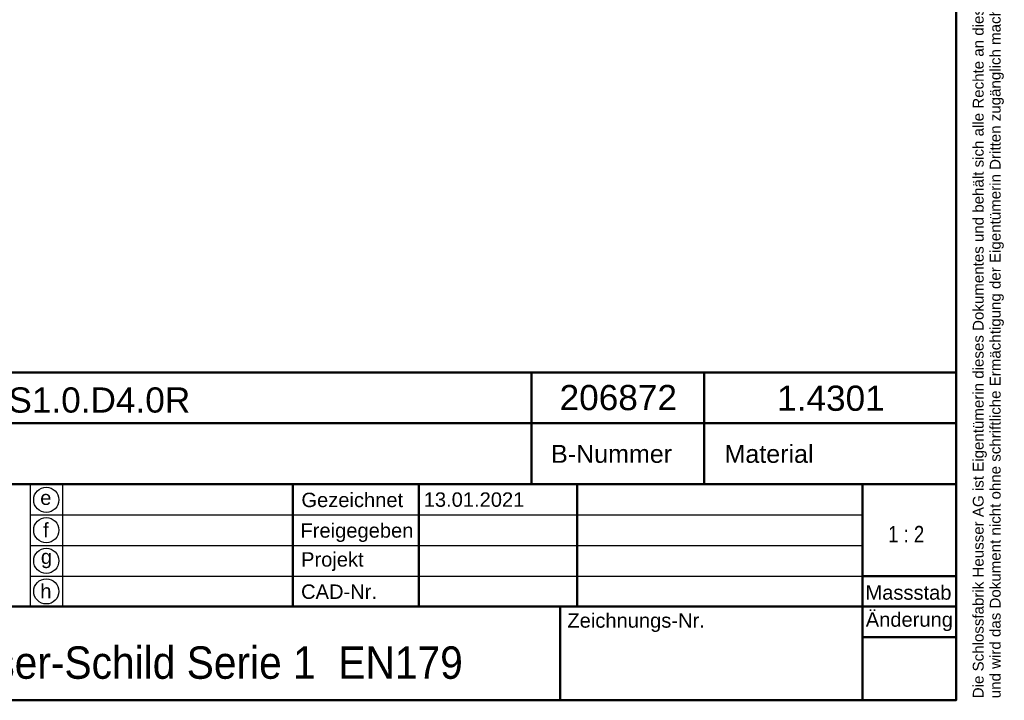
# Model space of a CAD drawing. Header units: millimetres. Extents: x 20 to 833, y 20 to 574.
# Tile 9 of 15: x 560 to 833, y 20 to 209. Entities that reach past the tile are written whole.
import ezdxf
from ezdxf.enums import TextEntityAlignment as Align

# ---------------------------------------------------------------- set-up
doc = ezdxf.new("R2010")
doc.units = ezdxf.units.MM
doc.header["$LTSCALE"] = 2
for name, color, linetype, lineweight in [('Skizziergeometrie(DIN)', 7, 'Continuous', 50), ('Skizzierlinie(DIN)', 7, 'Continuous', 25), ('Symbole(DIN)', 7, 'Continuous', 25)]:
    doc.layers.add(name, color=color, linetype=linetype, lineweight=lineweight)
doc.styles.add('Aktuell-DIN', font='arial.ttf')
doc.styles.add('Textstil10', font='arial.ttf')
doc.styles.add('Textstil41', font='arial.ttf', dxfattribs={"width": 0.8})
doc.styles.add('Textstil83', font='arial.ttf', dxfattribs={"width": 0.8})

# ---------------------------------------------------------------- blocks, each defined once
blk = doc.blocks.new('Ränder Standardrahmen')
at = {"layer": 'Skizziergeometrie(DIN)', "flags": 128}
blk.add_lwpolyline([(10, 10), (10, 287), (410, 287), (410, 10), (10, 10)], dxfattribs=at)
blk = doc.blocks.new('Schriftfelder Heusser')
at = {"layer": 'Skizziergeometrie(DIN)'}
for p, q in [((101, 236.92), (291, 236.92)), ((232, 229.92), (232, 236.92)), ((256, 229.92), (256, 236.92)), ((291, 236.92), (291, 229.92)), ((101, 229.92), (291, 229.92)), ((232, 229.92), (232, 221.42)), ((256, 229.92), (256, 221.42)), ((291, 229.92), (291, 191.42)), ((101, 221.42), (291, 221.42)), ((198.85, 221.42), (198.85, 204.42)), ((216.35, 221.42), (216.35, 204.42)), ((238.35, 221.42), (238.35, 204.42)), ((278, 221.42), (278, 191.42)), ((278, 208.67), (291, 208.67)), ((101, 204.42), (291, 204.42)), ((236, 204.42), (236, 191.42)), ((278, 200.17), (291, 200.17)), ((291, 191.42), (101, 191.42))]:
    blk.add_line(p, q, dxfattribs=at)
at = {"layer": 'Skizzierlinie(DIN)'}
for p, q in [((162.35, 221.42), (162.35, 204.42)), ((166.85, 221.42), (166.85, 204.42)), ((162.35, 217.17), (278, 217.17)), ((162.35, 212.92), (278, 212.92)), ((162.35, 208.67), (278, 208.67))]:
    blk.add_line(p, q, dxfattribs=at)
for centre in [(164.6, 219.25), (164.6, 215.04), (164.6, 210.79), (164.6, 206.54)]:
    blk.add_circle(centre, 1.75, dxfattribs=at)
at = {"layer": 'Symbole(DIN)', "color": 7, "insert": (293.33, 191.7), "char_height": 1.5, "width": 182.3003, "attachment_point": 1, "rotation": 90, "line_spacing_factor": 0.944221, "style": 'Aktuell-DIN'}
blk.add_mtext('\\fArial|b0|i0;\\H1.5000;Die Schlossfabrik Heusser AG ist Eigentümerin dieses Dokumentes und behält sich alle Rechte an diesem und dem dargestellten Gegenstand vor. Der Empfänger anerkennt diese Rechte\\Pund wird das Dokument nicht ohne schriftliche Ermächtigung der Eigentümerin Dritten zugänglich machen oder zu anderen Zwecken verwenden, zu dem es ihm übergeben worden ist.\\P ', dxfattribs=at)
at = {"layer": 'Symbole(DIN)', "color": 179, "true_color": 0x262659, "style": 'Aktuell-DIN'}
for s, insert, char_height, attachment_point in [('B-Nummer', (234.74, 225.62), 2.489, 4), ('Material', (265.02, 225.62), 2.489, 5), ('\\fArial|b0|i0;Gezeichnet', (200.05, 219.23), 2, 4), ('\\fArial|b0|i0;e', (164.54, 219.53), 2, 5), ('\\fArial|b0|i0;f', (164.55, 215.06), 2, 5), ('\\fArial|b0|i0;Freigegeben', (199.92, 216), 2, 1), ('\\fArial|b0|i0;Projekt', (200, 211.98), 2, 1), ('\\fArial|b0|i0;g', (164.63, 211.05), 2, 5), ('\\fArial|b0|i0;h', (164.55, 206.57), 2, 5), ('\\fArial|b0|i0;CAD-Nr.', (200, 207.5), 2, 1), ('\\fArial|b0|i0;\\H2.0000;Massstab', (284.39, 206.37), 2, 5), ('\\fArial|b0|i0;Zeichnungs-Nr.', (237, 203.5), 2, 1)]:
    blk.add_mtext(s, dxfattribs=dict(at, insert=insert, char_height=char_height, attachment_point=attachment_point))
at = {"layer": 'Symbole(DIN)', "color": 179, "true_color": 0x262659, "insert": (284.51, 202.33), "char_height": 2, "width": 12.1143, "attachment_point": 5, "style": 'Aktuell-DIN'}
blk.add_mtext('\\fArial|b0|i0;Änderung', dxfattribs=at)
at = {"layer": 'Symbole(DIN)', "color": 7, "insert": (144.18, 196.62), "char_height": 4.5, "width": 90.18, "attachment_point": 4, "style": 'Aktuell-DIN'}
blk.add_mtext('\\fArial|b0|i0;\\W0.90;\\H4.5000;Heusser-Schild Serie 1  EN179 ', dxfattribs=at)
at = {"layer": 'Symbole(DIN)', "color": 179, "true_color": 0x262659, "style": 'Textstil10'}
blk.add_attdef('ERSTELLUNGSDATUM_001', (217.04, 218.29), '', height=2, dxfattribs=at)
at = {"layer": 'Symbole(DIN)', "color": 179, "true_color": 0x262659}
for tag, height, style, p in [('AUTOR', 2.49, 'Aktuell-DIN', (240.03, 219.26)), ('KONTROLLDATUM', 2, 'Textstil10', (217.42, 215.04)), ('KONTROLLIERT_VON', 2, 'Textstil10', (239.98, 215.05))]:
    blk.add_attdef(tag, text='', height=height, dxfattribs=dict(at, style=style)).set_placement(p, align=Align.MIDDLE_LEFT)
at = {"layer": 'Symbole(DIN)', "color": 7, "style": 'Textstil83', "width": 0.8}
blk.add_attdef('Anfänglicher_Ansichtsmaßstab_001', (281.57, 213.34), '', height=2.3, dxfattribs=at)
at = {"layer": 'Symbole(DIN)', "color": 179, "true_color": 0x262659, "style": 'Textstil10'}
blk.add_attdef('PROJEKT', text='', height=2, dxfattribs=at).set_placement((217.77, 209.72), align=Align.BOTTOM_LEFT)
at = {"layer": 'Symbole(DIN)', "color": 7, "style": 'Textstil41', "width": 0.8}
blk.add_attdef('STATUS', text='', height=5, dxfattribs=at).set_placement((284.53, 195.86), align=Align.MIDDLE_CENTER)

msp = doc.modelspace()

# ---------------------------------------------------------------- block references
at = {"xscale": 2, "yscale": 2, "zscale": 2}
msp.add_blockref('Ränder Standardrahmen', (0, 0), dxfattribs=at)
msp.add_blockref('Schriftfelder Heusser', (238, -362.833), dxfattribs=at).add_auto_attribs({'ERSTELLUNGSDATUM_001': '13.01.2021', 'Anfänglicher_Ansichtsmaßstab_001': '1 : 2'})

# ---------------------------------------------------------------- texts
at = {"layer": 'Symbole(DIN)', "color": 7, "char_height": 7, "attachment_point": 1, "style": 'Aktuell-DIN'}
for s, insert, width in [('{\\fArial|b0|i0;\\H7.0000;Heusser-Schild S1.0.D4.0R}', (487.659, 106.906), 119.56555), ('{\\fArial|b0|i0;\\H7.0000;206872}', (709.83, 107.58), 32.62043), ('{\\fArial|b0|i0;\\H7.0000;1.4301}', (770.274, 107.401), 29.89939)]:
    msp.add_mtext(s, dxfattribs=dict(at, insert=insert, width=width))

doc.saveas('drawing.dxf')
